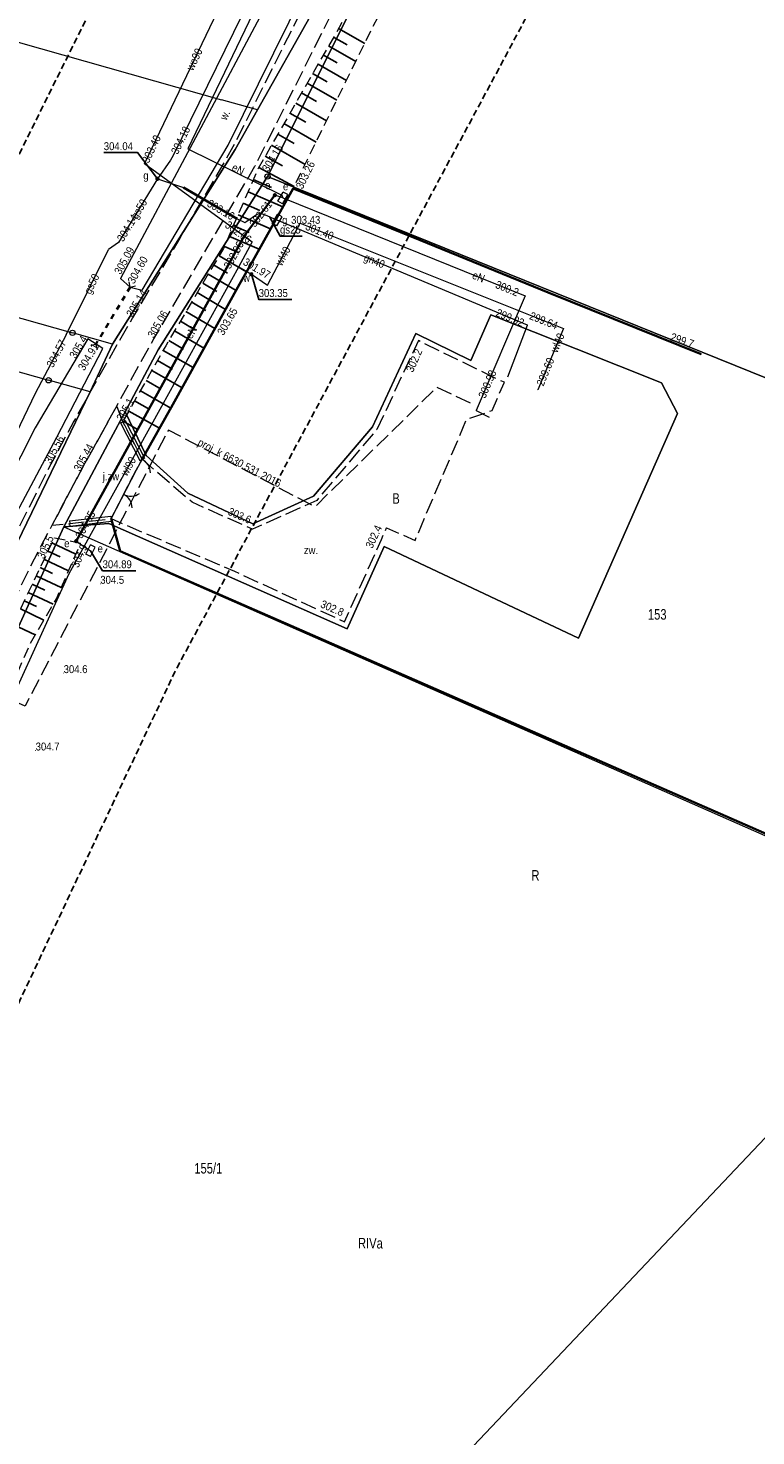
# Model space of a CAD drawing. Header units: metres. Extents: x 7423100 to 7429434, y 5527887 to 5533362.
# Tile 20 of 43: x 7427143 to 7427212, y 5531411 to 5531544. Entities that reach past the tile are written whole.
import ezdxf
from ezdxf.enums import TextEntityAlignment as Align

# ---------------------------------------------------------------- set-up
doc = ezdxf.new("R2010")
doc.units = ezdxf.units.M
doc.header["$MEASUREMENT"] = 0
for name, pattern in [('1.0_0.5', [1.5, 1, -0.5]), ('1.5_0.5', [2, 1.5, -0.5]), ('2', [0.9, 0.6, -0.3]), ('219-500', [0]), ('otkz_500', [1, 0.5, -0.5]), ('otob_500', [0]), ('otof_500', [0])]:
    doc.linetypes.add(name, pattern=pattern)
doc.layers.get('0').update_dxf_attribs({"color": 2, "linetype": 'CONTINUOUS', "lineweight": 5})
for name, color, linetype in [('000 Inne (niezydentyfikowane)', 7, 'CONTINUOUS'), ('202-punkt graniczny', 7, 'CONTINUOUS'), ('203-punkt graniczny', 7, 'CONTINUOUS'), ('209-oznaczenie konturu klasyfikacyjnego', 7, 'CONTINUOUS'), ('210-oznaczenie konturu użytku gruntowego', 7, 'CONTINUOUS'), ('211-numer działki ewidencyjnej', 7, 'CONTINUOUS'), ('217-kontur klasyfikacyjny', 7, 'CONTINUOUS'), ('218-kontur użytku gruntowego', 7, 'CONTINUOUS'), ('219-działka ewidencyjna', 7, 'CONTINUOUS'), ('brama', 7, 'CONTINUOUS'), ('elektroenergetyczne urządzenie techniczne', 7, 'CONTINUOUS'), ('elektroenergetyczne urządzenie techniczne-Atr17', 7, 'CONTINUOUS'), ('furtka', 7, 'CONTINUOUS'), ('gazowe urządzenie techniczne', 7, 'CONTINUOUS'), ('gazowe urządzenie techniczne-Atr17', 7, 'CONTINUOUS'), ('jezdnia', 7, 'CONTINUOUS'), ('jezdnia-Atr17', 7, 'CONTINUOUS'), ('obszar utwardzony', 7, 'CONTINUOUS'), ('obszar utwardzony-Atr17', 7, 'CONTINUOUS'), ('obudowa ochronna przewodu', 7, 'CONTINUOUS'), ('ogrodzenie trwałe', 7, 'CONTINUOUS'), ('pikieta naturalna', 7, 'CONTINUOUS'), ('pikieta naturalna-Atr2', 7, 'CONTINUOUS'), ('pikieta sztuczna', 7, 'CONTINUOUS'), ('pikieta sztuczna-Atr2', 7, 'CONTINUOUS'), ('przepust', 7, 'CONTINUOUS'), ('przewód elektroenergetyczny podziemny', 7, 'CONTINUOUS'), ('przewód elektroenergetyczny podziemny-Atr1', 7, 'CONTINUOUS'), ('przewód gazowy', 7, 'CONTINUOUS'), ('przewód gazowy-Atr1', 7, 'CONTINUOUS'), ('przewód kanalizacyjny - ob. projektowany', 7, 'CONTINUOUS'), ('przewód kanalizacyjny - ob. projektowany-Atr1', 7, 'CONTINUOUS'), ('przewód wodociągowy', 7, 'CONTINUOUS'), ('przewód wodociągowy-Atr1', 7, 'CONTINUOUS'), ('rzedna', 7, 'CONTINUOUS'), ('rzedna-Atr2', 7, 'CONTINUOUS'), ('rów przydrożny (poligon)', 7, 'CONTINUOUS'), ('rów przydrożny (poligon)-Atr17', 7, 'CONTINUOUS'), ('skarpa nieumocniona', 7, 'CONTINUOUS'), ('szafa elektroenergetyczna lub kontener', 7, 'CONTINUOUS'), ('szafa elektroenergetyczna lub kontener-Atr17', 7, 'CONTINUOUS'), ('szafa gazowa lub kontener', 7, 'CONTINUOUS'), ('szafa gazowa lub kontener-Atr17', 7, 'CONTINUOUS'), ('Zakres', 7, 'CONTINUOUS'), ('zasuwa lub zawór', 7, 'CONTINUOUS'), ('zasuwa lub zawór-Atr17', 7, 'CONTINUOUS'), ('ściana oporowa (linia)', 7, 'CONTINUOUS')]:
    doc.layers.add(name, color=color, linetype=linetype)
doc.styles.get("Standard").update_dxf_attribs({"font": 'Working1250.shx', "width": 0.75})
doc.linetypes.add('902-500', pattern='A,3.75,0,[1,ksztalty.shx,S=0.5,R=0,X=0,Y=0],3.75', length=7.5)
doc.linetypes.add('otdn_500', pattern='A,5,0,[21,ksztalty.shx,S=0.5,R=0,X=0,Y=0]', length=5)

# ---------------------------------------------------------------- blocks, each defined once
blk = doc.blocks.new('203')
at = {"linetype": 'Continuous', "lineweight": 0}
h = blk.add_hatch(color=0, dxfattribs=at)
edge = h.paths.add_edge_path()
edge.add_arc((0, 0), 0.045, 0, 360)
blk = doc.blocks.new('202')
at = {"color": 0, "linetype": 'Continuous', "lineweight": 0}
blk.add_circle((0, 0), 0.25, dxfattribs=at)
blk = doc.blocks.new('PW01')
at = {"linetype": 'Continuous', "lineweight": 13}
h = blk.add_hatch(color=0, dxfattribs=at)
edge = h.paths.add_edge_path()
edge.add_arc((0, 0), 0.045, 0, 360)
blk = doc.blocks.new('IB05')
at = {"color": 0, "linetype": 'Continuous', "lineweight": 13}
for q in [(0.354, 0.354), (0.354, -0.354)]:
    blk.add_line((0, 0), q, dxfattribs=at)
blk = doc.blocks.new('OK02')
at = {"color": 0, "linetype": 'Continuous', "lineweight": 0}
for centre, start, end in [((-1.5, 0), 0, 60), ((1.5, 0), 120, 180)]:
    blk.add_arc(centre, 1.5, start, end, dxfattribs=at)
blk = doc.blocks.new('OK04')
at = {"color": 0, "linetype": 'Continuous', "lineweight": 0}
blk.add_arc((1.5, 0.001), 1.5, 120, 180, dxfattribs=at)
blk = doc.blocks.new('US25')
at = {"linetype": 'Continuous', "lineweight": 0}
h = blk.add_hatch(color=0, dxfattribs=at)
edge = h.paths.add_edge_path()
edge.add_arc((0, 0), 0.2, 0, 360)
blk = doc.blocks.new('US18')
at = {"color": 0, "linetype": 'Continuous', "lineweight": 13}
for p, q in [((-0.5, -0.25), (-0.5, 0.25)), ((-0.5, 0.25), (0.5, 0.25)), ((0.5, -0.25), (0.5, 0.25)), ((-0.5, -0.25), (0.5, -0.25))]:
    blk.add_line(p, q, dxfattribs=at)
blk = doc.blocks.new('US20')
at = {"color": 0, "linetype": 'Continuous', "lineweight": 13}
for p, q in [((-0.5, -0.25), (-0.5, 0.25)), ((-0.5, 0.25), (0.5, 0.25)), ((0.5, -0.25), (0.5, 0.25)), ((-0.5, -0.25), (0.5, -0.25))]:
    blk.add_line(p, q, dxfattribs=at)

msp = doc.modelspace()

# ---------------------------------------------------------------- linework, layer by layer
at = {"layer": '000 Inne (niezydentyfikowane)', "color": 7, "linetype": 'Continuous', "lineweight": 25, "flags": 128}
for points in [[(7427172.38, 5531544.24), (7427174.86, 5531542.81)], [(7427171.43, 5531542.58), (7427174.01, 5531541.1)], [(7427171.91, 5531543.42), (7427173.18, 5531542.69)], [(7427170.94, 5531541.72), (7427172.26, 5531540.97)], [(7427169.93, 5531539.96), (7427171.3, 5531539.17)], [(7427170.44, 5531540.85), (7427173.13, 5531539.31)], [(7427169.41, 5531539.05), (7427172.21, 5531537.45)], [(7427168.33, 5531537.18), (7427171.25, 5531535.5)], [(7427168.87, 5531538.13), (7427170.3, 5531537.31)], [(7427167.78, 5531536.21), (7427169.27, 5531535.36)], [(7427167.21, 5531535.23), (7427170.25, 5531533.48)], [(7427166.04, 5531533.19), (7427169.21, 5531531.37)], [(7427166.63, 5531534.22), (7427168.18, 5531533.33)], [(7427165.44, 5531532.15), (7427167.06, 5531531.22)], [(7427164.82, 5531531.07), (7427168.17, 5531529.27)], [(7427164.31, 5531529.93), (7427166.02, 5531529.19)], [(7427163.34, 5531527.68), (7427164.93, 5531526.99)], [(7427163.82, 5531528.78), (7427167.11, 5531527.36)], [(7427162.87, 5531526.6), (7427165.95, 5531525.27)], [(7427162.42, 5531525.57), (7427163.91, 5531524.92)], [(7427161.57, 5531523.6), (7427162.96, 5531523)], [(7427161.99, 5531524.56), (7427164.86, 5531523.32)], [(7427161.07, 5531522.71), (7427163.66, 5531521.18)], [(7427160.05, 5531520.97), (7427162.68, 5531519.41)], [(7427160.56, 5531521.84), (7427161.87, 5531521.07)], [(7427159.53, 5531520.1), (7427160.86, 5531519.31)], [(7427158.48, 5531518.32), (7427159.83, 5531517.52)], [(7427159, 5531519.22), (7427161.69, 5531517.63)], [(7427157.94, 5531517.42), (7427160.67, 5531515.81)], [(7427156.86, 5531515.6), (7427159.64, 5531513.95)], [(7427157.41, 5531516.52), (7427158.78, 5531515.7)], [(7427156.31, 5531514.68), (7427157.72, 5531513.85)], [(7427155.77, 5531513.74), (7427158.63, 5531512.13)], [(7427154.7, 5531511.84), (7427157.57, 5531510.21)], [(7427155.23, 5531512.79), (7427156.67, 5531511.98)], [(7427154.16, 5531510.88), (7427155.59, 5531510.07)], [(7427153.07, 5531508.96), (7427154.52, 5531508.15)], [(7427153.62, 5531509.92), (7427156.5, 5531508.29)], [(7427152.53, 5531508), (7427155.42, 5531506.37)], [(7427151.99, 5531507.04), (7427153.43, 5531506.22)], [(7427144.87, 5531494.73), (7427146.02, 5531494.19)], [(7427145.25, 5531495.53), (7427147.52, 5531494.45)], [(7427144.14, 5531493.18), (7427145.31, 5531492.63)], [(7427144.5, 5531493.96), (7427146.83, 5531492.86)], [(7427143.39, 5531491.61), (7427144.59, 5531491.05)], [(7427143.77, 5531492.4), (7427146.14, 5531491.28)], [(7427143.01, 5531490.82), (7427145.37, 5531489.7)], [(7427142.28, 5531489.26), (7427144.5, 5531488.2)], [(7427142.64, 5531490.03), (7427143.79, 5531489.49)], [(7427141.58, 5531487.78), (7427143.68, 5531486.79)]]:
    msp.add_lwpolyline(points, dxfattribs=at)
at = {"layer": '217-kontur klasyfikacyjny', "color": 92, "linetype": 'Continuous', "lineweight": 18, "flags": 128}
for points in [[(7427174.48, 5531547.89), (7427165.66, 5531530.22)], [(7427164.7, 5531536.53), (7427169.97, 5531545.88)], [(7427162.58, 5531532.77), (7427164.7, 5531536.53)], [(7427151, 5531514.34), (7427162.58, 5531532.77)], [(7427165.66, 5531530.22), (7427155.32, 5531513.81)], [(7427165.66, 5531530.22), (7427269.33, 5531488.28)], [(7427269.33, 5531488.28), (7427165.66, 5531530.22)], [(7427184.91, 5531512.8), (7427186.79, 5531517.1)], [(7427186.79, 5531517.1), (7427202.93, 5531510.67)], [(7427148.86, 5531509.82), (7427151, 5531514.34)], [(7427175.59, 5531506.52), (7427179.7, 5531515.34)], [(7427179.7, 5531515.34), (7427184.91, 5531512.8)], [(7427155.32, 5531513.81), (7427152.18, 5531507.92)], [(7427202.93, 5531510.67), (7427204.47, 5531507.77)], [(7427137.33, 5531485.99), (7427148.86, 5531509.82)], [(7427152.18, 5531507.92), (7427154.17, 5531503.8)], [(7427204.47, 5531507.77), (7427195.1, 5531486.49)], [(7427170, 5531499.94), (7427175.59, 5531506.52)], [(7427154.17, 5531503.8), (7427158.13, 5531500.22)], [(7427158.13, 5531500.22), (7427164.27, 5531497.33)], [(7427164.27, 5531497.33), (7427170, 5531499.94)], [(7427146.37, 5531497.02), (7427109.25, 5531415.13)], [(7427150.65, 5531497.35), (7427146.37, 5531497.02)], [(7427173.2, 5531487.38), (7427150.65, 5531497.35)], [(7427176.69, 5531495.17), (7427173.2, 5531487.38)], [(7427195.1, 5531486.49), (7427176.69, 5531495.17)]]:
    msp.add_lwpolyline(points, dxfattribs=at)
at = {"layer": '218-kontur użytku gruntowego', "color": 3, "linetype": 'Continuous', "lineweight": 18, "flags": 128}
for points in [[(7427165.66, 5531530.22), (7427174.48, 5531547.89)], [(7427174.48, 5531547.89), (7427165.66, 5531530.22)], [(7427164.7, 5531536.53), (7427169.97, 5531545.88)], [(7427169.97, 5531545.88), (7427164.7, 5531536.53)], [(7427162.58, 5531532.77), (7427164.7, 5531536.53)], [(7427164.7, 5531536.53), (7427162.58, 5531532.77)], [(7427151, 5531514.34), (7427162.58, 5531532.77)], [(7427162.58, 5531532.77), (7427151, 5531514.34)], [(7427155.32, 5531513.81), (7427165.66, 5531530.22)], [(7427165.66, 5531530.22), (7427155.32, 5531513.81)], [(7427184.91, 5531512.8), (7427186.79, 5531517.1)], [(7427186.79, 5531517.1), (7427184.91, 5531512.8)], [(7427186.79, 5531517.1), (7427202.93, 5531510.67)], [(7427202.93, 5531510.67), (7427186.79, 5531517.1)], [(7427148.86, 5531509.82), (7427151, 5531514.34)], [(7427151, 5531514.34), (7427148.86, 5531509.82)], [(7427175.59, 5531506.52), (7427179.7, 5531515.34)], [(7427179.7, 5531515.34), (7427175.59, 5531506.52)], [(7427179.7, 5531515.34), (7427184.91, 5531512.8)], [(7427184.91, 5531512.8), (7427179.7, 5531515.34)], [(7427152.18, 5531507.92), (7427155.32, 5531513.81)], [(7427155.32, 5531513.81), (7427152.18, 5531507.92)], [(7427202.93, 5531510.67), (7427204.47, 5531507.77)], [(7427204.47, 5531507.77), (7427202.93, 5531510.67)], [(7427137.33, 5531485.99), (7427148.86, 5531509.82)], [(7427148.86, 5531509.82), (7427137.33, 5531485.99)], [(7427150.84, 5531505.41), (7427152.18, 5531507.92)], [(7427152.18, 5531507.92), (7427150.84, 5531505.41)], [(7427152.18, 5531507.92), (7427154.17, 5531503.8)], [(7427154.17, 5531503.8), (7427152.18, 5531507.92)], [(7427204.47, 5531507.77), (7427195.1, 5531486.49)], [(7427195.1, 5531486.49), (7427204.47, 5531507.77)], [(7427170, 5531499.94), (7427175.59, 5531506.52)], [(7427175.59, 5531506.52), (7427170, 5531499.94)], [(7427146.37, 5531497.02), (7427150.84, 5531505.41)], [(7427150.84, 5531505.41), (7427146.37, 5531497.02)], [(7427154.17, 5531503.8), (7427158.13, 5531500.22)], [(7427158.13, 5531500.22), (7427154.17, 5531503.8)], [(7427158.13, 5531500.22), (7427164.27, 5531497.33)], [(7427164.27, 5531497.33), (7427158.13, 5531500.22)], [(7427164.27, 5531497.33), (7427170, 5531499.94)], [(7427170, 5531499.94), (7427164.27, 5531497.33)], [(7427109.25, 5531415.13), (7427146.37, 5531497.02)], [(7427146.37, 5531497.02), (7427109.25, 5531415.13)], [(7427150.65, 5531497.35), (7427146.37, 5531497.02)], [(7427146.37, 5531497.02), (7427150.65, 5531497.35)], [(7427173.2, 5531487.38), (7427150.65, 5531497.35)], [(7427150.65, 5531497.35), (7427173.2, 5531487.38)], [(7427176.69, 5531495.17), (7427173.2, 5531487.38)], [(7427173.2, 5531487.38), (7427176.69, 5531495.17)], [(7427195.1, 5531486.49), (7427176.69, 5531495.17)], [(7427176.69, 5531495.17), (7427195.1, 5531486.49)]]:
    msp.add_lwpolyline(points, dxfattribs=at)
at = {"layer": '219-działka ewidencyjna', "color": 7, "linetype": '219-500', "lineweight": 18, "flags": 128}
for points in [[(7427062.49, 5531565.55), (7427161.29, 5531537.49)], [(7427174.48, 5531547.89), (7427165.66, 5531530.22)], [(7427164.7, 5531536.53), (7427169.97, 5531545.88)], [(7427062.53, 5531539.37), (7427147.2, 5531515.41)], [(7427164.7, 5531536.53), (7427161.29, 5531537.49)], [(7427162.58, 5531532.77), (7427164.7, 5531536.53)], [(7427062.12, 5531534.28), (7427144.94, 5531510.92)], [(7427151, 5531514.34), (7427162.58, 5531532.77)], [(7427155.32, 5531513.81), (7427165.66, 5531530.22)], [(7427269.33, 5531488.28), (7427165.66, 5531530.22)], [(7427151, 5531514.34), (7427147.2, 5531515.41)], [(7427148.86, 5531509.82), (7427151, 5531514.34)], [(7427146.37, 5531497.02), (7427155.32, 5531513.81)], [(7427148.86, 5531509.82), (7427144.94, 5531510.92)], [(7427137.33, 5531485.99), (7427148.86, 5531509.82)], [(7427146.37, 5531497.02), (7427109.25, 5531415.13)], [(7427146.37, 5531497.02), (7427229.64, 5531460.35)], [(7427166.02, 5531389.79), (7427231.86, 5531459.37)]]:
    msp.add_lwpolyline(points, dxfattribs=at)
at = {"layer": 'brama', "color": 7, "linetype": 'otob_500', "lineweight": 18, "flags": 128}
msp.add_lwpolyline([(7427153.22, 5531502.4), (7427150.85, 5531497.81)], dxfattribs=at)
at = {"layer": 'furtka', "color": 7, "linetype": 'otof_500', "lineweight": 18, "flags": 128}
msp.add_lwpolyline([(7427153.79, 5531503.44), (7427153.22, 5531502.4)], dxfattribs=at)
at = {"layer": 'jezdnia', "color": 7, "linetype": '1.5_0.5', "lineweight": 18, "flags": 128}
for points in [[(7427308.46, 5531660.6), (7427305.81, 5531657.73), (7427302.93, 5531656.31), (7427299.71, 5531655.52), (7427296.34, 5531655.69), (7427293.05, 5531656.35), (7427290.31, 5531657.56), (7427287.69, 5531658.96), (7427284, 5531661.29), (7427279.96, 5531664.33), (7427269.3, 5531673.32), (7427265.41, 5531676.44), (7427260.71, 5531679.7), (7427255.07, 5531681.64), (7427251.2, 5531682.23), (7427249.64, 5531682.09), (7427244.51, 5531681.38), (7427239.63, 5531679.94), (7427233.86, 5531677.38), (7427228.53, 5531674.32), (7427221.66, 5531668.88), (7427217.2, 5531665.35), (7427212.13, 5531659.94), (7427209.28, 5531655.52), (7427206.34, 5531649.12), (7427205.61, 5531647.19), (7427204.61, 5531643.99), (7427204.52, 5531643.2), (7427203.06, 5531635.76), (7427200.8, 5531624.91), (7427199.89, 5531621.07), (7427198.94, 5531617.57), (7427197.98, 5531613.93), (7427196.92, 5531610.17), (7427195.99, 5531607.16), (7427194.93, 5531603.97), (7427194.44, 5531602.83), (7427194.18, 5531602.09), (7427192.76, 5531598.41), (7427187.78, 5531586.91), (7427187.44, 5531586.39), (7427185.94, 5531582.9), (7427180.49, 5531571.11), (7427172.64, 5531553.48), (7427162.39, 5531533.03), (7427157.36, 5531524.38), (7427152.88, 5531516.83), (7427150.15, 5531512.08), (7427147.32, 5531507.03), (7427145.14, 5531502.96), (7427142.63, 5531497.97), (7427140.66, 5531494.08), (7427136.49, 5531485.27), (7427134.2, 5531480.75), (7427130.56, 5531481.5), (7427128.14, 5531481.2), (7427126, 5531476.17), (7427127.51, 5531474.28), (7427128.64, 5531473.55), (7427129.42, 5531472.77), (7427129.92, 5531472.07), (7427130.14, 5531471.38), (7427127.97, 5531466.05), (7427126.21, 5531461.6), (7427124.05, 5531456.42), (7427121.96, 5531451.3), (7427119.93, 5531446.59), (7427115.33, 5531435.8), (7427113.28, 5531431.28), (7427110.58, 5531425.67), (7427108.37, 5531421.14), (7427107.45, 5531419.5), (7427105.8, 5531416.31), (7427103.7, 5531412.43), (7427101.5, 5531408.62), (7427097.66, 5531401.8), (7427096.13, 5531398.9), (7427094.93, 5531396.6), (7427092.97, 5531392.54), (7427089.43, 5531384.88), (7427084.23, 5531373.43), (7427076.28, 5531355.82), (7427070.21, 5531343.5), (7427069.04, 5531341.47), (7427067.17, 5531339.72), (7427063.14, 5531338.16), (7427057.49, 5531338.47), (7427053.68, 5531340.22), (7427048.22, 5531342.47), (7427036.6, 5531348.35), (7427028.49, 5531352.44), (7427025.25, 5531353.92), (7427020.75, 5531355.96), (7427017.88, 5531357.17), (7427015.72, 5531358.1), (7427013.84, 5531358.88), (7427007.22, 5531361.47), (7427001.57, 5531363.55), (7427000.1, 5531364.08), (7426991.21, 5531366.79), (7426984.05, 5531369.03), (7426983, 5531369.38), (7426978.59, 5531371.18), (7426978.01, 5531371.36), (7426976.18, 5531372.48), (7426975.47, 5531372.88), (7426974.41, 5531373.7), (7426972.59, 5531375.63), (7426971.24, 5531378.66), (7426971.39, 5531383.67), (7426972.46, 5531388.05), (7426968.16, 5531383.93), (7426964.82, 5531381.84), (7426962.06, 5531380.9), (7426965.41, 5531378.95), (7426967.9, 5531376.19), (7426968.43, 5531375.45), (7426971.95, 5531371.57), (7426972.57, 5531370.82), (7426973.78, 5531370.41), (7426975.16, 5531369.51), (7426976.86, 5531368.75), (7426979.57, 5531367.58), (7426981.78, 5531366.8), (7426983.19, 5531366.27), (7426988.05, 5531364.76), (7426993.22, 5531362.92), (7426994.19, 5531362.95), (7426996.24, 5531362.29), (7426999.27, 5531361.38), (7427008.56, 5531357.95), (7427014.54, 5531355.6), (7427016.75, 5531354.75), (7427017.66, 5531354.48), (7427024.16, 5531351.44), (7427027.29, 5531349.82), (7427047.27, 5531339.81), (7427052.42, 5531337.41), (7427059.33, 5531334.09), (7427060.78, 5531332.65), (7427066.98, 5531332.41), (7427067.36, 5531334.25), (7427068.54, 5531336.29), (7427070.85, 5531339.16), (7427072.56, 5531341.83), (7427078.96, 5531354.77), (7427080.17, 5531357.72), (7427083.88, 5531365.68), (7427084.83, 5531365.65), (7427085.49, 5531367.25), (7427084.74, 5531367.59), (7427086.78, 5531372.46), (7427091.58, 5531382.95), (7427096.17, 5531392.82), (7427097.61, 5531395.73), (7427098.93, 5531398.28), (7427101.04, 5531402.2), (7427103.16, 5531405.83), (7427104.96, 5531409.1), (7427107.84, 5531414.34), (7427110.24, 5531418.77), (7427112.27, 5531422.76), (7427114.22, 5531426.9), (7427115.87, 5531430.34), (7427118.9, 5531436.92), (7427122.23, 5531444.66), (7427123.9, 5531448.81), (7427126.06, 5531454.05), (7427128.34, 5531459.68), (7427131.51, 5531467.17), (7427134.72, 5531474.84), (7427137.6, 5531481.44), (7427140.37, 5531487.35), (7427143.24, 5531493.32), (7427145.27, 5531497.19), (7427147.92, 5531502.21), (7427151.38, 5531508.48), (7427154.9, 5531514.85), (7427160.26, 5531524), (7427164.47, 5531531.2), (7427175.14, 5531552.44), (7427183.24, 5531570.25), (7427190.06, 5531585.05), (7427192.19, 5531589.83), (7427195.24, 5531597.15), (7427196.6, 5531600.35), (7427197.49, 5531602.72), (7427198.5, 5531605.8), (7427200.52, 5531612.4), (7427201.66, 5531616.49), (7427202.47, 5531619.63), (7427203.46, 5531623.87), (7427204.96, 5531630.81), (7427205.59, 5531634.15), (7427206.39, 5531638.2), (7427207.14, 5531641.77), (7427207.73, 5531644.09), (7427209.75, 5531649.89), (7427212.14, 5531655), (7427215.28, 5531659.5), (7427219.51, 5531663.85), (7427223.35, 5531667.16), (7427226.58, 5531669.64), (7427230.9, 5531672.83), (7427235.96, 5531675.6), (7427241.95, 5531677.81), (7427246.95, 5531679.04), (7427250.9, 5531679.41), (7427254.02, 5531679.12), (7427257.74, 5531678.05), (7427261.75, 5531675.74), (7427268.82, 5531670.12), (7427275.34, 5531664.55), (7427280.67, 5531660.15), (7427286.16, 5531656.53), (7427291.7, 5531653.7), (7427297.22, 5531652.08), (7427301.86, 5531651.95), (7427307.18, 5531653.28), (7427310.17, 5531656.96), (7427311.78, 5531661.05), (7427314.19, 5531667.2), (7427322.25, 5531690.19), (7427336.63, 5531732.23), (7427342.29, 5531749.99), (7427344.96, 5531758.25), (7427347.88, 5531766.63), (7427357.66, 5531792.78), (7427362.71, 5531805.75), (7427359.73, 5531805.92), (7427355.16, 5531794.07), (7427353.4, 5531789.57), (7427350.1, 5531781.01), (7427345.43, 5531768.03), (7427339.13, 5531749.25), (7427332.38, 5531728.45), (7427328.43, 5531716.76), (7427319.66, 5531691.02), (7427311.45, 5531667.98)], [(7427151.96, 5531506.99), (7427151.38, 5531508.48), (7427147.92, 5531502.21), (7427145.27, 5531497.19), (7427146.94, 5531497.34), (7427150.85, 5531497.81), (7427153.22, 5531502.4), (7427153.79, 5531503.44)]]:
    msp.add_lwpolyline(points, close=True, dxfattribs=at)
at = {"layer": 'obszar utwardzony', "color": 7, "linetype": '1.5_0.5', "lineweight": 18, "flags": 128}
msp.add_lwpolyline([(7427153.79, 5531503.44), (7427153.22, 5531502.4), (7427150.85, 5531497.81), (7427162.54, 5531492.82), (7427172.95, 5531488.04), (7427176.44, 5531495.84), (7427176.91, 5531496.93), (7427179.62, 5531495.75), (7427184.51, 5531507.22), (7427186.91, 5531508.05), (7427188.07, 5531510.73), (7427187.28, 5531511.08), (7427179.94, 5531514.67), (7427176.01, 5531506.25), (7427170.31, 5531499.53), (7427164.25, 5531496.8), (7427158.51, 5531499.37)], close=True, dxfattribs=at)
at = {"layer": 'obudowa ochronna przewodu', "color": 52, "linetype": 'Continuous', "lineweight": 35, "flags": 128}
msp.add_lwpolyline([(7427157.69, 5531529.18), (7427162.8, 5531526.2)], dxfattribs=at)
at = {"layer": 'obudowa ochronna przewodu', "color": 1, "linetype": 'Continuous', "lineweight": 35, "flags": 128}
for points in [[(7427163.47, 5531524.63), (7427166.35, 5531528.45)], [(7427147.55, 5531495.68), (7427163.47, 5531524.63)]]:
    msp.add_lwpolyline(points, dxfattribs=at)
at = {"layer": 'ogrodzenie trwałe', "color": 7, "linetype": '902-500', "lineweight": 35, "flags": 128}
for points in [[(7427206.71, 5531513.38), (7427192.21, 5531519.23), (7427180.09, 5531524.18), (7427168.07, 5531529.07), (7427164.27, 5531522.24), (7427163.01, 5531520.01), (7427156.68, 5531508.62), (7427153.79, 5531503.44)], [(7427150.85, 5531497.81), (7427151.7, 5531494.74), (7427168.41, 5531487.43), (7427192.24, 5531476.97), (7427211.33, 5531468.63), (7427229.68, 5531460.53), (7427242.53, 5531469.44), (7427255.41, 5531478.34)]]:
    msp.add_lwpolyline(points, dxfattribs=at)
at = {"layer": 'przepust', "color": 7, "linetype": 'otkz_500', "lineweight": 35, "flags": 128}
msp.add_lwpolyline([(7427152.67, 5531519.75), (7427149.41, 5531514.32)], dxfattribs=at)
at = {"layer": 'przewód elektroenergetyczny podziemny', "color": 1, "linetype": 'Continuous', "lineweight": 18, "flags": 128}
for points in [[(7427183.22, 5531588.98), (7427183.22, 5531588.96), (7427172.34, 5531562.52), (7427158.13, 5531532.84), (7427167.01, 5531528.45), (7427167.11, 5531528.19)], [(7427167.11, 5531528.19), (7427166.35, 5531528.45), (7427163.47, 5531524.63), (7427147.55, 5531495.68), (7427148.91, 5531494.77)], [(7427167.11, 5531528.19), (7427190.04, 5531518.93), (7427185.39, 5531508.04), (7427186.64, 5531507.41)]]:
    msp.add_lwpolyline(points, dxfattribs=at)
at = {"layer": 'przewód gazowy', "color": 52, "linetype": 'Continuous', "lineweight": 18, "flags": 128}
for points in [[(7427164.88, 5531548.86), (7427156.73, 5531532.22), (7427156.47, 5531531.75), (7427155.24, 5531530), (7427151.55, 5531523.98), (7427150.62, 5531523.3)], [(7427155.24, 5531530), (7427157.69, 5531529.18), (7427162.8, 5531526.2), (7427163.5, 5531525.87), (7427163.71, 5531526), (7427164.62, 5531526.61), (7427164.96, 5531526.74), (7427165.59, 5531526.52), (7427166.57, 5531526.09)], [(7427188.39, 5531511.24), (7427190.27, 5531516.15), (7427166.57, 5531526.09)], [(7427146.61, 5531515.23), (7427150.62, 5531523.3)], [(7427146.61, 5531515.23), (7427143.66, 5531509.67), (7427139.33, 5531500.7), (7427134.4, 5531490.06), (7427134.09, 5531489.69), (7427131.57, 5531487.95), (7427131.24, 5531487.52), (7427129.8, 5531484.01), (7427129.67, 5531483.75)]]:
    msp.add_lwpolyline(points, dxfattribs=at)
at = {"layer": 'przewód gazowy-Atr1', "color": 40, "flags": 128}
msp.add_lwpolyline([(7427165.89, 5531526.38), (7427166.84, 5531524.58), (7427168.95, 5531524.58)], dxfattribs=at)
at = {"layer": 'przewód kanalizacyjny - ob. projektowany', "color": 34, "linetype": '1.5_0.5', "lineweight": 18, "flags": 128}
msp.add_lwpolyline([(7427184.87, 5531508.74), (7427181.68, 5531510.25), (7427170.15, 5531498.94), (7427156.27, 5531506.2), (7427142.71, 5531480.04), (7427132.78, 5531484.63)], dxfattribs=at)
at = {"layer": 'przewód wodociągowy', "color": 5, "linetype": 'Continuous', "lineweight": 18, "flags": 128}
for points in [[(7427162.93, 5531521.65), (7427164.2, 5531524.01), (7427154, 5531531.43), (7427170.39, 5531565.65), (7427180.08, 5531588.41), (7427186.1, 5531603.33), (7427191.95, 5531622.79), (7427196.66, 5531638.69), (7427198.5, 5531644.79), (7427204.55, 5531663.95), (7427206.74, 5531663.09), (7427207.35, 5531662.94)], [(7427162.93, 5531521.65), (7427164.14, 5531520.98), (7427165.65, 5531519.91), (7427168.75, 5531525.79), (7427193.66, 5531515.82), (7427191.24, 5531510.02)], [(7427060.11, 5531325.7), (7427064.34, 5531325.9), (7427064.54, 5531325.83), (7427073.31, 5531342.5), (7427083.29, 5531363.75), (7427098.13, 5531395.94), (7427106.65, 5531410.78), (7427113.45, 5531415.41), (7427122.79, 5531435.76), (7427131.33, 5531456.79), (7427139.06, 5531475.49), (7427146.87, 5531492.62), (7427155.64, 5531508.47), (7427162.93, 5531521.65)]]:
    msp.add_lwpolyline(points, dxfattribs=at)
at = {"layer": 'rzedna-Atr2', "color": 7, "flags": 128}
for points in [[(7427155.24, 5531530), (7427153.36, 5531532.48), (7427150.16, 5531532.48)], [(7427164.13, 5531520.96), (7427164.82, 5531518.57), (7427167.96, 5531518.57)], [(7427148.91, 5531494.77), (7427150.05, 5531492.88), (7427153.19, 5531492.88)]]:
    msp.add_lwpolyline(points, dxfattribs=at)
at = {"layer": 'rów przydrożny (poligon)', "color": 7, "linetype": 'Continuous', "lineweight": 18, "flags": 128}
for points in [[(7427151.74, 5531520.57), (7427152.67, 5531519.75), (7427153.78, 5531519.44), (7427161.93, 5531533.2), (7427172.04, 5531553.65), (7427179.76, 5531571.24), (7427185.19, 5531584.36), (7427184.57, 5531584.92), (7427183.45, 5531584.99), (7427175.7, 5531569.8), (7427165.93, 5531547.24)], [(7427140.01, 5531494.82), (7427145.71, 5531505.52), (7427150.06, 5531513.93), (7427148.65, 5531514.85), (7427143.66, 5531506.42), (7427138.17, 5531495.6), (7427134.87, 5531488.22), (7427132.64, 5531482.47), (7427134.03, 5531481.9), (7427136.7, 5531487.87)]]:
    msp.add_lwpolyline(points, close=True, dxfattribs=at)
at = {"layer": 'skarpa nieumocniona', "color": 7, "linetype": '1.0_0.5', "lineweight": 18, "flags": 128}
for points in [[(7427153.79, 5531503.44), (7427156.68, 5531508.62), (7427163.01, 5531520.01), (7427168.07, 5531529.07), (7427178.94, 5531551.07), (7427185.32, 5531569.49), (7427192.32, 5531584.07), (7427190.58, 5531584.55), (7427184.04, 5531570.08), (7427176.82, 5531551.96), (7427164.77, 5531530.98), (7427161.49, 5531523.41), (7427156.02, 5531514.18), (7427151.96, 5531506.99)], [(7427153.79, 5531503.44), (7427156.68, 5531508.62), (7427163.01, 5531520.01), (7427168.07, 5531529.07), (7427178.94, 5531551.07), (7427185.32, 5531569.49), (7427192.32, 5531584.07), (7427190.58, 5531584.55), (7427184.04, 5531570.08), (7427176.82, 5531551.96), (7427164.77, 5531530.98), (7427161.49, 5531523.41), (7427156.02, 5531514.18), (7427151.96, 5531506.99)], [(7427147.97, 5531495.47), (7427145.46, 5531495.98), (7427140.5, 5531485.51), (7427135.6, 5531475.39), (7427132.83, 5531468.52), (7427130.21, 5531462.48), (7427127.61, 5531456.38), (7427125.28, 5531450.14), (7427122.03, 5531442.65), (7427120.59, 5531439), (7427117.61, 5531431.87), (7427113.88, 5531424.1), (7427111.3, 5531418.92), (7427111.8, 5531413.73), (7427113.53, 5531417.94), (7427117.19, 5531425.76), (7427121.48, 5531433.97), (7427124.85, 5531443.39), (7427127.27, 5531449.33), (7427131.21, 5531458.29), (7427134.84, 5531466.12), (7427138.22, 5531473.85), (7427140.25, 5531479.25), (7427143.19, 5531485.95), (7427145.67, 5531490.21)], [(7427147.97, 5531495.47), (7427145.46, 5531495.98), (7427140.5, 5531485.51), (7427135.6, 5531475.39), (7427132.83, 5531468.52), (7427130.21, 5531462.48), (7427127.61, 5531456.38), (7427125.28, 5531450.14), (7427122.03, 5531442.65), (7427120.59, 5531439), (7427117.61, 5531431.87), (7427113.88, 5531424.1), (7427111.3, 5531418.92), (7427111.8, 5531413.73), (7427113.53, 5531417.94), (7427117.19, 5531425.76), (7427121.48, 5531433.97), (7427124.85, 5531443.39), (7427127.27, 5531449.33), (7427131.21, 5531458.29), (7427134.84, 5531466.12), (7427138.22, 5531473.85), (7427140.25, 5531479.25), (7427143.19, 5531485.95), (7427145.67, 5531490.21)]]:
    msp.add_lwpolyline(points, close=True, dxfattribs=at)
at = {"layer": 'Zakres', "color": 5, "linetype": '2', "lineweight": 25, "flags": 128}
msp.add_lwpolyline([(7426959.38, 5531401.23), (7426948.65, 5531362.84), (7427076.43, 5531312.57), (7427157, 5531483.53), (7427190.02, 5531545.05), (7427239.38, 5531662.97), (7427324.36, 5531629.44), (7427397.03, 5531854.21), (7427374.95, 5531881.96), (7427338.01, 5531781.64), (7427302.42, 5531678.62), (7427257.54, 5531705.99), (7427227.1, 5531692.99), (7427201.24, 5531668.44), (7427178.8, 5531606.23), (7427058.44, 5531363.55)], close=True, dxfattribs=at)
at = {"layer": 'ściana oporowa (linia)', "color": 0, "linetype": 'otdn_500', "lineweight": 18}
for p, q in [((7427151.74, 5531506.88), (7427151.96, 5531506.99)), ((7427151.74, 5531506.88), (7427153.57, 5531503.33)), ((7427153.57, 5531503.33), (7427153.79, 5531503.44)), ((7427146.97, 5531497.09), (7427146.94, 5531497.34)), ((7427146.97, 5531497.09), (7427150.88, 5531497.56)), ((7427150.88, 5531497.56), (7427150.85, 5531497.81))]:
    msp.add_line(p, q, dxfattribs=at)
at = {"layer": 'ściana oporowa (linia)', "color": 0, "lineweight": 18}
for p, q in [((7427152.18, 5531507.1), (7427151.96, 5531506.99)), ((7427152.18, 5531507.1), (7427154.01, 5531503.55)), ((7427154.01, 5531503.55), (7427153.79, 5531503.44)), ((7427146.91, 5531497.59), (7427150.82, 5531498.06)), ((7427146.91, 5531497.59), (7427146.94, 5531497.34)), ((7427150.82, 5531498.06), (7427150.85, 5531497.81))]:
    msp.add_line(p, q, dxfattribs=at)

# ---------------------------------------------------------------- block references
at = {"layer": '202-punkt graniczny', "color": 7, "linetype": 'Continuous', "lineweight": 18}
for p in [(7427165.66, 5531530.22), (7427147.2, 5531515.41), (7427144.94, 5531510.92)]:
    msp.add_blockref('202', p, dxfattribs=at)
at = {"layer": '203-punkt graniczny', "color": 7, "linetype": 'Continuous', "lineweight": 18}
for p in [(7427161.29, 5531537.49), (7427164.7, 5531536.53), (7427162.58, 5531532.77), (7427151, 5531514.34), (7427155.32, 5531513.81), (7427148.86, 5531509.82), (7427146.37, 5531497.02)]:
    msp.add_blockref('203', p, dxfattribs=at)
at = {"layer": 'brama', "color": 7, "linetype": 'Continuous', "lineweight": 18, "rotation": 242.691}
msp.add_blockref('OK02', (7427152.04, 5531500.11), dxfattribs=at)
at = {"layer": 'elektroenergetyczne urządzenie techniczne', "color": 1, "linetype": 'Continuous', "lineweight": 18}
for p in [(7427166.35, 5531528.45), (7427147.55, 5531495.68)]:
    msp.add_blockref('US25', p, dxfattribs=at)
at = {"layer": 'furtka', "color": 7, "linetype": 'Continuous', "lineweight": 18, "rotation": 241.274}
msp.add_blockref('OK04', (7427153.79, 5531503.44), dxfattribs=at)
at = {"layer": 'gazowe urządzenie techniczne', "color": 52, "linetype": 'Continuous', "lineweight": 18}
msp.add_blockref('US25', (7427155.24, 5531530), dxfattribs=at)
at = {"layer": 'pikieta naturalna', "color": 7, "linetype": 'Continuous', "lineweight": 13}
for p in [(7427148.65, 5531514.85), (7427179.94, 5531514.67), (7427206.71, 5531513.38), (7427151.96, 5531506.99), (7427151.96, 5531506.99), (7427153.22, 5531502.4), (7427153.79, 5531503.44), (7427146.94, 5531497.34), (7427150.85, 5531497.81), (7427176.91, 5531496.93), (7427145.46, 5531495.98), (7427164.25, 5531496.8), (7427147.97, 5531495.47), (7427149.83, 5531491.64), (7427172.95, 5531488.04), (7427146.36, 5531483.18), (7427143.71, 5531475.85)]:
    msp.add_blockref('PW01', p, dxfattribs=at)
at = {"layer": 'pikieta sztuczna', "color": 7, "linetype": 'Continuous', "lineweight": 13}
for p in [(7427164.77, 5531530.98), (7427168.07, 5531529.07), (7427151.74, 5531520.57), (7427152.67, 5531519.75), (7427152.88, 5531516.83), (7427160.52, 5531515.65), (7427149.41, 5531514.32), (7427154.9, 5531514.85), (7427145.14, 5531502.96), (7427147.92, 5531502.21)]:
    msp.add_blockref('PW01', p, dxfattribs=at)
at = {"layer": 'przepust', "color": 7, "linetype": 'Continuous', "lineweight": 35}
for p, rotation in [((7427152.67, 5531519.75), 59.021), ((7427149.41, 5531514.32), 239.021)]:
    msp.add_blockref('IB05', p, dxfattribs=dict(at, rotation=rotation))
at = {"layer": 'rzedna', "color": 52, "linetype": 'Continuous', "lineweight": 18}
for p in [(7427156.73, 5531532.22), (7427155.24, 5531530), (7427165.59, 5531526.52), (7427163.5, 5531525.87), (7427166.57, 5531526.09), (7427151.55, 5531523.98), (7427190.27, 5531516.15), (7427146.61, 5531515.23)]:
    msp.add_blockref('PW01', p, dxfattribs=at)
at = {"layer": 'rzedna', "color": 5, "linetype": 'Continuous', "lineweight": 18}
for p in [(7427154, 5531531.43), (7427168.75, 5531525.79), (7427164.2, 5531524.01), (7427164.13, 5531520.96), (7427164.14, 5531520.98), (7427193.66, 5531515.82), (7427191.24, 5531510.02)]:
    msp.add_blockref('PW01', p, dxfattribs=at)
at = {"layer": 'rzedna', "color": 52, "linetype": 'Continuous', "lineweight": 35}
for p in [(7427157.69, 5531529.18), (7427162.8, 5531526.2)]:
    msp.add_blockref('PW01', p, dxfattribs=at)
at = {"layer": 'rzedna', "color": 1, "linetype": 'Continuous', "lineweight": 18}
for p in [(7427166.35, 5531528.45), (7427163.47, 5531524.63), (7427190.04, 5531518.93), (7427185.39, 5531508.04), (7427147.55, 5531495.68), (7427148.91, 5531494.77)]:
    msp.add_blockref('PW01', p, dxfattribs=at)
at = {"layer": 'szafa elektroenergetyczna lub kontener', "color": 1, "linetype": 'Continuous', "lineweight": 18}
for p, rotation in [((7427167.11, 5531528.19), 60.316), ((7427148.91, 5531494.77), 63.434)]:
    msp.add_blockref('US18', p, dxfattribs=dict(at, rotation=rotation))
at = {"layer": 'szafa gazowa lub kontener', "color": 52, "linetype": 'Continuous', "lineweight": 18, "rotation": 60.101}
msp.add_blockref('US20', (7427166.57, 5531526.09), dxfattribs=at)
at = {"layer": 'zasuwa lub zawór', "color": 5, "linetype": 'Continuous', "lineweight": 18}
msp.add_blockref('US25', (7427164.13, 5531520.96), dxfattribs=at)

# ---------------------------------------------------------------- texts
at = {"layer": '209-oznaczenie konturu klasyfikacyjnego', "color": 3, "linetype": 'Continuous', "lineweight": 18, "width": 0.79}
msp.add_text('RIVa', height=1, dxfattribs=at).set_placement((7427174.22, 5531428.68))
at = {"layer": '210-oznaczenie konturu użytku gruntowego', "color": 3, "linetype": 'Continuous', "lineweight": 18, "width": 0.79}
for s, p in [('B', (7427177.47, 5531499.22)), ('R', (7427190.63, 5531463.52))]:
    msp.add_text(s, height=1, dxfattribs=at).set_placement(p)
at = {"layer": '211-numer działki ewidencyjnej', "color": 7, "linetype": 'Continuous', "lineweight": 18, "width": 0.79}
for s, p in [('153', (7427201.66, 5531489.24)), ('155/1', (7427158.73, 5531436.78))]:
    msp.add_text(s, height=1, dxfattribs=at).set_placement(p, align=Align.TOP_LEFT)
at = {"layer": 'elektroenergetyczne urządzenie techniczne-Atr17', "color": 1, "width": 0.9}
for p in [(7427165.43, 5531529.02), (7427146.41, 5531495.1)]:
    msp.add_text('e', height=0.75, dxfattribs=at).set_placement(p)
at = {"layer": 'gazowe urządzenie techniczne-Atr17', "color": 40, "width": 0.9}
msp.add_text('g', height=0.75, dxfattribs=at).set_placement((7427153.9, 5531529.94))
at = {"layer": 'jezdnia-Atr17', "color": 7, "width": 0.9}
msp.add_text('j.zw.', height=0.75, dxfattribs=at).set_placement((7427150.06, 5531501.43))
at = {"layer": 'obszar utwardzony-Atr17', "color": 7, "width": 0.9}
msp.add_text('zw.', height=0.75, dxfattribs=at).set_placement((7427169.09, 5531494.45))
at = {"layer": 'pikieta naturalna-Atr2', "color": 7, "width": 0.9}
for s, rotation, p in [('305.4', 59.377, (7427148.65, 5531514.85)), ('305.5', 64.651, (7427145.46, 5531495.98))]:
    msp.add_text(s, height=0.75, rotation=rotation, dxfattribs=at).set_placement(p, align=Align.RIGHT)
for s, rotation, p in [('299.7', 340.583, (7427203.72, 5531514.72)), ('302.2', 66.139, (7427179.42, 5531511.61)), ('305.1', 60.547, (7427151.96, 5531506.99)), ('303.6', 336.232, (7427161.84, 5531498.21)), ('302.4', 65.011, (7427175.57, 5531494.92)), ('302.8', 336.571, (7427170.6, 5531489.44))]:
    msp.add_text(s, height=0.75, rotation=rotation, dxfattribs=at).set_placement(p)
msp.add_text('304.9', height=0.75, rotation=66.382, dxfattribs=at).set_placement((7427147.97, 5531495.47), align=Align.TOP_RIGHT)
for s, p in [('304.5', (7427149.83, 5531491.64)), ('304.6', (7427146.36, 5531483.18)), ('304.7', (7427143.71, 5531475.85))]:
    msp.add_text(s, height=0.75, dxfattribs=at).set_placement(p)
at = {"layer": 'pikieta sztuczna-Atr2', "color": 7, "width": 0.9}
for s, rotation, p in [('304.16', 58.18, (7427165.72, 5531530.59)), ('303.26', 63.881, (7427168.97, 5531528.96)), ('305.09', 60.751, (7427151.75, 5531520.87)), ('304.60', 60.611, (7427153.02, 5531519.98)), ('305.14', 59.316, (7427152.88, 5531516.83)), ('305.06', 59.638, (7427154.9, 5531514.85)), ('303.65', 59.835, (7427161.49, 5531515.11)), ('305.56', 61.825, (7427145.14, 5531502.96)), ('305.44', 61.108, (7427147.92, 5531502.21))]:
    msp.add_text(s, height=0.75, rotation=rotation, dxfattribs=at).set_placement(p)
msp.add_text('304.91', height=0.75, rotation=59.02, dxfattribs=at).set_placement((7427149.41, 5531514.32), align=Align.MIDDLE_RIGHT)
at = {"layer": 'przewód elektroenergetyczny podziemny-Atr1', "color": 1, "width": 0.9}
msp.add_text('eN', height=0.75, rotation=333.693, dxfattribs=at).set_placement((7427162.2, 5531530.83))
for rotation, p in [(338.009, (7427185.1, 5531520.93)), (61.192, (7427158.15, 5531514.95))]:
    msp.add_text('eN', height=0.75, rotation=rotation, dxfattribs=at).set_placement(p, align=Align.MIDDLE_LEFT)
at = {"layer": 'przewód gazowy-Atr1', "color": 40, "width": 0.9}
for s, rotation, p in [('gs50', 58.493, (7427152.98, 5531526.31)), ('gn40', 337.246, (7427174.85, 5531522.62)), ('gs50', 63.577, (7427148.57, 5531519.17))]:
    msp.add_text(s, height=0.75, rotation=rotation, dxfattribs=at).set_placement(p, align=Align.MIDDLE_LEFT)
msp.add_text('gs25', height=0.75, dxfattribs=at).set_placement((7427166.84, 5531524.59), align=Align.BOTTOM_LEFT)
at = {"layer": 'przewód kanalizacyjny - ob. projektowany-Atr1', "color": 34, "width": 0.9}
msp.add_text('proj. k 6630.531.2016', height=0.75, rotation=332.388, dxfattribs=at).set_placement((7427158.97, 5531504.79))
at = {"layer": 'przewód wodociągowy-Atr1', "color": 5, "width": 0.9}
for s, rotation, p in [('wo90', 64.407, (7427158.27, 5531540.34)), ('wl40', 62.201, (7427166.68, 5531521.86)), ('wl40', 67.352, (7427192.74, 5531513.61)), ('wl90', 61.043, (7427152.03, 5531501.95))]:
    msp.add_text(s, height=0.75, rotation=rotation, dxfattribs=at).set_placement(p, align=Align.MIDDLE_LEFT)
at = {"layer": 'rzedna-Atr2', "color": 40, "width": 0.9}
for s, rotation, p in [('304.18', 63.905, (7427156.82, 5531532.41)), ('304.14', 58.493, (7427151.67, 5531524.17)), ('299.92', 337.246, (7427187.34, 5531517.38)), ('304.57', 62.05, (7427145.02, 5531512.23))]:
    msp.add_text(s, height=0.75, rotation=rotation, dxfattribs=at).set_placement(p, align=Align.MIDDLE_LEFT)
msp.add_text('304.04', height=0.75, dxfattribs=at).set_placement((7427150.16, 5531532.49), align=Align.BOTTOM_LEFT)
at = {"layer": 'rzedna-Atr2', "color": 5, "width": 0.9}
for s, rotation, p in [('303.40', 64.407, (7427154.07, 5531531.58)), ('302.06', 323.966, (7427161.78, 5531525.77)), ('301.40', -21.813, (7427169.31, 5531525.56)), ('299.64', -21.813, (7427190.52, 5531517.08)), ('299.60', 67.352, (7427191.42, 5531510.45))]:
    msp.add_text(s, height=0.75, rotation=rotation, dxfattribs=at).set_placement(p, align=Align.MIDDLE_LEFT)
at = {"layer": 'rzedna-Atr2', "color": 40, "width": 0.9}
msp.add_text('303.16', height=0.75, rotation=329.75, dxfattribs=at).set_placement((7427160.24, 5531528.09), align=Align.TOP_LEFT)
at = {"layer": 'rzedna-Atr2', "color": 1, "width": 0.9}
for s, rotation, p in [('302.61', 52.986, (7427164.18, 5531525.57)), ('302.96', 61.192, (7427161.79, 5531521.58)), ('300.2', 338.009, (7427187.29, 5531520.04)), ('300.98', 66.877, (7427185.92, 5531509.29)), ('304.05', 61.192, (7427147.75, 5531496.04))]:
    msp.add_text(s, height=0.75, rotation=rotation, dxfattribs=at).set_placement(p, align=Align.MIDDLE_LEFT)
at = {"layer": 'rzedna-Atr2', "color": 40, "width": 0.9}
msp.add_text('303.43', height=0.75, dxfattribs=at).set_placement((7427167.89, 5531526.49), align=Align.TOP_LEFT)
at = {"layer": 'rzedna-Atr2', "color": 5, "width": 0.9}
msp.add_text('301.97', height=0.75, rotation=329.036, dxfattribs=at).set_placement((7427163.27, 5531521.91))
msp.add_text('303.35', height=0.75, dxfattribs=at).set_placement((7427164.82, 5531518.58), align=Align.BOTTOM_LEFT)
at = {"layer": 'rzedna-Atr2', "color": 1, "width": 0.9}
msp.add_text('304.89', height=0.75, dxfattribs=at).set_placement((7427150.05, 5531492.89), align=Align.BOTTOM_LEFT)
at = {"layer": 'rów przydrożny (poligon)-Atr17', "color": 7, "width": 0.9}
msp.add_text('w.', height=0.75, rotation=63.693, dxfattribs=at).set_placement((7427161.76, 5531535.48))
at = {"layer": 'szafa elektroenergetyczna lub kontener-Atr17', "color": 1, "width": 0.9}
for p in [(7427167.12, 5531528.91), (7427149.58, 5531494.61)]:
    msp.add_text('e', height=0.75, dxfattribs=at).set_placement(p)
at = {"layer": 'szafa gazowa lub kontener-Atr17', "color": 40, "width": 0.9}
msp.add_text('g', height=0.75, dxfattribs=at).set_placement((7427167.04, 5531525.72))
at = {"layer": 'zasuwa lub zawór-Atr17', "color": 5, "width": 0.9}
msp.add_text('w', height=0.75, rotation=5.71, dxfattribs=at).set_placement((7427163.38, 5531520.21))

doc.saveas('drawing.dxf')
